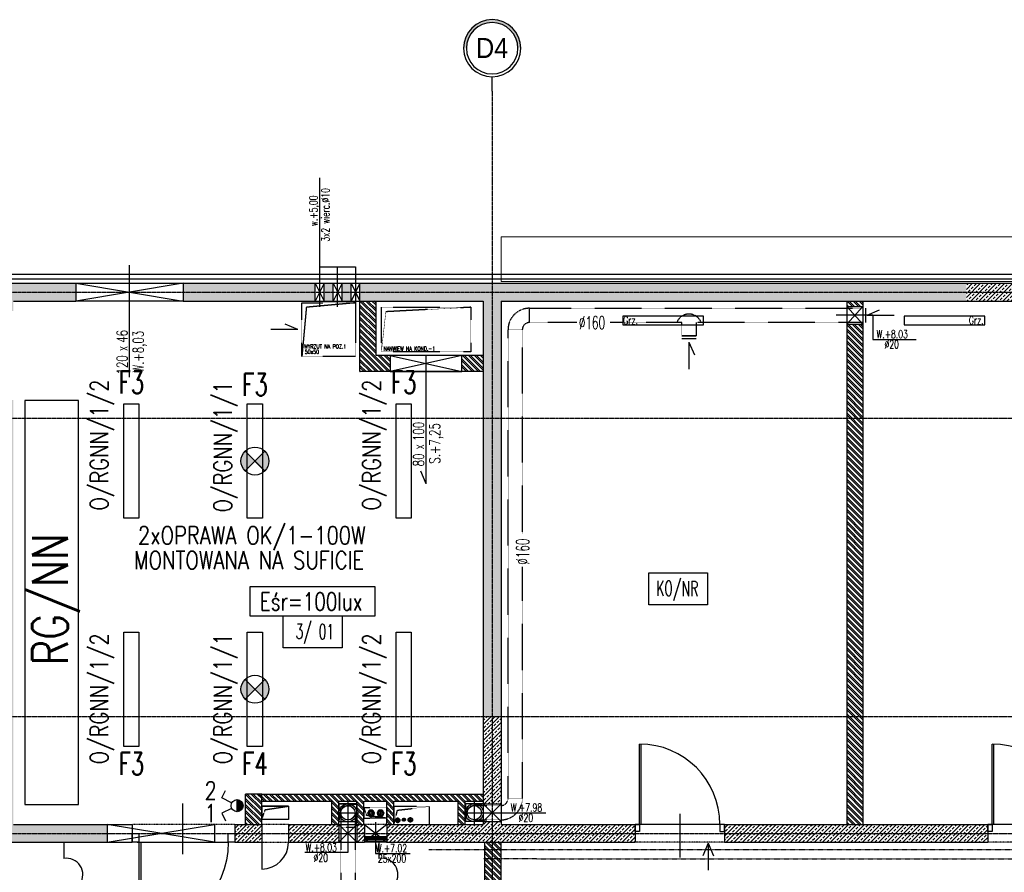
# Model space of a CAD drawing. Header units: inches. Extents: x 788 to 26783, y -4103 to 21.
# Tile 22 of 101: x 1714 to 2816, y -1200 to -246. Entities that reach past the tile are written whole.
import ezdxf
from ezdxf.enums import TextEntityAlignment as Align

# ---------------------------------------------------------------- set-up
doc = ezdxf.new("R2010")
doc.units = ezdxf.units.IN
doc.header["$MEASUREMENT"] = 0
for name, pattern in [('CENTER', [2, 1.25, -0.25, 0.25, -0.25]), ('DASHDOT', [1, 0.5, -0.25, 0, -0.25]), ('DASHED', [0.75, 0.5, -0.25]), ('DASHED2', [0.375, 0.25, -0.125])]:
    doc.linetypes.add(name, pattern=pattern)
doc.layers.add('0-sekcje', color=1, linetype='Continuous', lineweight=18)
for name, color, linetype in [('Drz---drzwi', 5, 'Continuous'), ('E-90', 6, 'Continuous'), ('E35', 6, 'Continuous'), ('E50', 3, 'Continuous'), ('Ins-co', 2, 'Continuous'), ('Ins-tele-opis', 216, 'Continuous'), ('Ins-went', 141, 'Continuous'), ('Ins-wod', 4, 'Continuous'), ('Opis-pom', 6, 'Continuous'), ('Opis_pom_ramka', 6, 'Continuous'), ('Os-osie glowne', 1, 'CENTER'), ('Os-osie-opis', 2, 'Continuous'), ('Sc-beton', 7, 'Continuous'), ('Sc-beton-hatch', 86, 'Continuous'), ('Sc-cegla pustak', 42, 'Continuous'), ('Sc-cegla pustak-hatch', 8, 'Continuous'), ('Sc-gk', 120, 'Continuous'), ('Sc-gk-hatch', 8, 'Continuous'), ('Sc-izolacja term-styropian', 151, 'STYROPIAN-KA'), ('Sc-nadproza kon', 5, 'DASHED2'), ('Sc-silikat', 61, 'Continuous'), ('W-otwor-strop-nad', 126, 'DASHED2'), ('W-przebicia-ściany', 223, 'Continuous')]:
    doc.layers.add(name, color=color, linetype=linetype)
doc.styles.add('dwg_opis duży', font='ARIAL.TTF', dxfattribs={"width": 0.9})
doc.styles.add('KA wymiar', font='romans.shx', dxfattribs={"width": 0.6})
doc.styles.add('ROMANS', font='romans', dxfattribs={"width": 0.85})
doc.styles.add('wymiar', font='romand.shx', dxfattribs={"width": 0.6})
doc.linetypes.add('BATTING', pattern='A,0.0001,-0.1,[134,ltypeshp.shx,S=0.1,R=0,X=-0.1,Y=0],-0.2,[134,ltypeshp.shx,S=0.1,R=180,X=0.1,Y=0],-0.1', length=0.4001)
doc.linetypes.add('STYROPIAN-KA', pattern='A,0.0001,-0.1,[135,ltypeshp.shx,S=0.1,R=0,X=-0.1,Y=0],0,[135,ltypeshp.shx,S=0.1,R=180,X=0.1,Y=0],-0.1', length=0.2001)
doc.linetypes.add('ZIGZAG', pattern='A,0.00254,-5.08,[131,ltypeshp.shx,S=5.08,R=0,X=-5.08,Y=0],-10.16,[131,ltypeshp.shx,S=5.08,R=180,X=5.08,Y=0],-5.08', length=20.32254)
pattern_1 = [(135, (-49840.5713, 16237.085), (-3.36759605, -3.36759605), []), (135, (-49840.5713, 16239.33), (-3.36759605, -3.36759605), [])]
pattern_2 = [(45, (-49840.571, 16237.085), (-4.49012806, 4.49012806), []), (45, (-49836.081, 16237.085), (-4.49012806, 4.49012806), [3.175, -1.5875])]

# ---------------------------------------------------------------- blocks, each defined once
blk = doc.blocks.new('_0630_DRZWI_90')
at = {"ltscale": 7}
for p, q in [((5, 8), (5, 98)), ((6.8, 8), (6.8, 98))]:
    blk.add_line(p, q, dxfattribs=at)
at = {"ltscale": 25}
for p, q in [((50, 19.7), (50, -28.9)), ((5, 8), (0, 8)), ((0, 8), (5, 8)), ((0, 0), (0, 8)), ((5, 0), (0, 0)), ((5, 0), (0, 0)), ((95, 8), (5, 8)), ((5, 8), (5, 0)), ((95, 8), (95, 0)), ((100, 8), (95, 8)), ((95, 0), (100, 0)), ((95, 0), (100, 0)), ((100, 0), (100, 8))]:
    blk.add_line(p, q, dxfattribs=at)
at = {"ltscale": 7}
blk.add_arc((5, 8), 90, 0, 90, dxfattribs=at)
blk = doc.blocks.new('_gfjkhgjhlhjk')
at = {"ltscale": 7}
for p, q in [((7.5, 10), (7.5, 110)), ((9.5, 10), (9.5, 110)), ((56.5, 23.4), (56.5, -33.6))]:
    blk.add_line(p, q, dxfattribs=at)
for points in [[(0, 0), (7.5, 0), (7.5, 10), (0, 10)], [(107.5, 0), (115, 0), (115, 10), (107.5, 10)]]:
    blk.add_lwpolyline(points, close=True, dxfattribs=at)
blk.add_lwpolyline([(5.5, 10), (107.5, 10)], dxfattribs=at)
blk.add_arc((7.5, 10), 100, 0, 90)
blk = doc.blocks.new('ozn_opis-schodów1-rzut')
at = {"style": 'ROMANS', "width": 0.7}
blk.add_text('x', height=12, dxfattribs=at).set_placement((-3.3, 3))
at = {"ltscale": 25, "style": 'ROMANS', "width": 0.7}
blk.add_attdef('Ilość', text='', height=12, dxfattribs=at).set_placement((-7.7, 3), align=Align.RIGHT)
blk.add_attdef('Wysokość', (6.2, 3), '', height=12, dxfattribs=at)
blk.add_attdef('Długość', text='', height=12, dxfattribs=at).set_placement((0.4, -15), align=Align.CENTER)
blk = doc.blocks.new('_opis_osi_liczbowy')
blk.add_hatch(color=256).paths.add_polyline_path([(32, 32), (32, 28.8, -1), (32, -28.8), (32, -32, 1)])
for radius in [32, 28.8]:
    blk.add_circle((32, 0), radius)
at = {"style": 'dwg_opis duży', "width": 0.9}
blk.add_attdef('AXNAMEH', text='', height=22.4, rotation=90, dxfattribs=at).set_placement((32, 0), align=Align.MIDDLE_CENTER)
blk = doc.blocks.new('_STRZAŁKA_WENT')
for q in [(-6, -14), (0, -30.2), (6, -14)]:
    blk.add_line((0, 0), q)
blk = doc.blocks.new('_vxkdjhgkljhkgjhk')
for q in [(14, 6), (30.2, 0)]:
    blk.add_line((0, 0), q)
blk = doc.blocks.new('_opis_pom_metka')
at = {"layer": 'Opis_pom_ramka'}
blk.add_lwpolyline([(-33.1, 0), (32.9, 0), (32.9, -36), (-33.1, -36)], close=True, dxfattribs=at)
at = {"style": 'KA wymiar', "width": 0.6}
blk.add_attdef('KO/', text='', height=16.8, dxfattribs=at).set_placement((3.5, -25.9), align=Align.RIGHT)
blk.add_attdef('NR', (3.8, -26.2), '', height=16.8, dxfattribs=at)

msp = doc.modelspace()

# ---------------------------------------------------------------- hatches: boundary and pattern name
at = {"layer": 'E35'}
h = msp.add_hatch(color=256, dxfattribs=at)
edge = h.paths.add_edge_path()
edge.add_line((1977.4, -740), (1966.4, -729))
edge.add_ellipse((1977.4, -740), major_axis=(-11, 11), ratio=1, start_angle=360, end_angle=450)
edge.add_line((1966.4, -751), (1977.4, -740))
edge = h.paths.add_edge_path()
edge.add_line((1988.4, -729), (1977.4, -740))
edge.add_line((1977.4, -740), (1988.4, -751))
edge.add_ellipse((1977.4, -740), major_axis=(-11, -11), ratio=1, start_angle=90, end_angle=180)
h = msp.add_hatch(color=256, dxfattribs=at)
edge = h.paths.add_edge_path()
edge.add_line((1977.4, -995.4), (1966.4, -984.5))
edge.add_ellipse((1977.4, -995.4), major_axis=(-11, 11), ratio=1, start_angle=360, end_angle=450)
edge.add_line((1966.4, -1006.4), (1977.4, -995.4))
edge = h.paths.add_edge_path()
edge.add_line((1988.4, -984.5), (1977.4, -995.4))
edge.add_line((1977.4, -995.4), (1988.4, -1006.4))
edge.add_ellipse((1977.4, -995.4), major_axis=(-11, -11), ratio=1, start_angle=90, end_angle=180)
msp.add_hatch(color=256, dxfattribs=at).paths.add_polyline_path([(1957.4, -1132.5, 0.414214), (1964.1, -1125.8, 0.414214), (1957.4, -1119)])
at = {"layer": 'Sc-beton-hatch'}
h = msp.add_hatch(dxfattribs=at)
h.set_pattern_fill('ANSI33', color=256, style=0)
h.set_pattern_definition(pattern_2)
h.paths.add_polyline_path([(1777, -550.8), (1697, -550.8), (1697, -571.8), (1707, -571.8), (1707, -560.8), (1777, -560.8)])
h.paths.add_polyline_path([(1777, -540.8), (1697, -540.8), (1697, -550.8), (1777, -550.8)])
h.paths.add_polyline_path([(1932, -550.8), (1897, -550.8), (1897, -560.8), (1932, -560.8)])
h.paths.add_polyline_path([(1932, -540.8), (1897, -540.8), (1897, -550.8), (1932, -550.8)])
h.paths.add_polyline_path([(2045, -540.8), (1932, -540.8), (1932, -550.8), (2045, -550.8)])
h.paths.add_polyline_path([(2045, -550.8), (1932, -550.8), (1932, -560.8), (2045, -560.8)])
h.paths.add_polyline_path([(2065, -550.8), (2055, -550.8), (2055, -560.8), (2065, -560.8)])
h.paths.add_polyline_path([(2065, -540.8), (2055, -540.8), (2055, -550.8), (2065, -550.8)])
h.paths.add_polyline_path([(2085, -540.8), (2075, -540.8), (2075, -550.8), (2085, -550.8)])
h.paths.add_polyline_path([(2085, -550.8), (2075, -550.8), (2075, -560.8), (2085, -560.8)])
h.paths.add_polyline_path([(2243, -550.8), (2095, -550.8), (2095, -560.8), (2233, -560.8), (2233, -691.8), (2243, -691.8)])
h.paths.add_polyline_path([(2243, -540.8), (2095, -540.8), (2095, -550.8), (2243, -550.8)])
h.paths.add_polyline_path([(2774, -550.8), (2243, -550.8), (2243, -691.8), (2253, -691.8), (2253, -560.8), (2774, -560.8)])
h.paths.add_polyline_path([(2243, -540.8), (2243, -550.8), (2774, -550.8), (2774, -540.8)])
h.paths.add_polyline_path([(2253, -691.8), (2243, -691.8), (2243, -1025.8), (2253, -1025.8)])
h.paths.add_polyline_path([(2243, -691.8), (2233, -691.8), (2233, -1025.8), (2243, -1025.8)])
h.paths.add_polyline_path([(2309.6, -559.3), (2309.6, -542.4), (2326.9, -542.4), (2326.9, -559.3)], flags=9)
h.paths.add_polyline_path([(2234.5, -640.9), (2251.4, -640.9), (2251.4, -658.2), (2234.5, -658.2)], flags=9)
h.paths.add_polyline_path([(2709.5, -560), (2709.5, -550), (2726.8, -550), (2726.8, -560)], flags=9)
h.paths.add_polyline_path([(2309.6, -543.8), (2309.6, -527.9), (2326.9, -527.9), (2326.9, -543.8)], flags=9)
h = msp.add_hatch(dxfattribs=at)
h.set_pattern_fill('ANSI33', color=256, style=0)
h.set_pattern_definition(pattern_2)
h.paths.add_polyline_path([(1428, -550.8), (1093, -550.8), (1093, -691.8), (1103, -691.8), (1103, -560.8), (1418, -560.8), (1418, -614.3), (1428, -617.8)])
h.paths.add_polyline_path([(1697, -550.8), (1428, -550.8), (1428, -617.8), (1438, -621.2), (1438, -560.8), (1687, -560.8), (1687, -571.8), (1697, -571.8)])
h.paths.add_polyline_path([(1697, -540.8), (1428, -540.8), (1428, -550.8), (1697, -550.8)])
h.paths.add_polyline_path([(1428, -540.8), (1093, -540.8), (1093, -550.8), (1428, -550.8)])
h.paths.add_polyline_path([(1438, -621.2), (1428, -617.8), (1428, -691.8), (1697, -691.8), (1697, -671.8), (1687, -671.8), (1687, -681.8), (1438, -681.8)])
h.paths.add_polyline_path([(1428, -617.8), (1418, -614.3), (1418, -691.8), (1428, -691.8)])
h.paths.add_polyline_path([(1561.5, -691.8), (1428, -691.8), (1428, -1025.8), (1509.5, -1025.8), (1509.5, -1015.8), (1438, -1015.8), (1438, -701.8), (1561.5, -701.8)])
h.paths.add_polyline_path([(1428, -691.8), (1418, -691.8), (1418, -1025.8), (1428, -1025.8)])
h.paths.add_polyline_path([(1509.5, -1025.8), (1428, -1025.8), (1428, -1045.8), (1438, -1045.8), (1438, -1035.8), (1509.5, -1035.8)])
h.paths.add_polyline_path([(1428, -1025.8), (1418, -1025.8), (1418, -1045.8), (1428, -1045.8)])
h.paths.add_polyline_path([(1697, -691.8), (1561.5, -691.8), (1561.5, -701.8), (1687, -701.8), (1687, -1015.8), (1643.5, -1015.8), (1643.5, -1025.8), (1697, -1025.8)])
h.paths.add_polyline_path([(1707, -671.8), (1697, -671.8), (1697, -691.8), (1707, -691.8)])
h.paths.add_polyline_path([(1707, -691.8), (1697, -691.8), (1697, -1025.8), (1707, -1025.8)])
h.paths.add_polyline_path([(1707, -1025.8), (1697, -1025.8), (1697, -1035.8), (1707, -1035.8)])
h.paths.add_polyline_path([(1697, -1025.8), (1643.5, -1025.8), (1643.5, -1035.8), (1697, -1035.8)])
h.paths.add_polyline_path([(1707, -1035.8), (1697, -1035.8), (1697, -1156.8), (1812, -1156.8), (1812, -1146.8), (1707, -1146.8)])
h.paths.add_polyline_path([(1697, -1035.8), (1687, -1035.8), (1687, -1109.8), (1687, -1156.8), (1697, -1156.8)])
h.paths.add_polyline_path([(1697, -1156.8), (1687, -1156.8), (1687, -1166.8), (1697, -1166.8)])
h.paths.add_polyline_path([(1812, -1156.8), (1697, -1156.8), (1697, -1166.8), (1812, -1166.8)])
h.paths.add_polyline_path([(1093, -540.8), (1083, -540.8), (1083, -550.8), (1093, -550.8)])
h.paths.add_polyline_path([(1093, -550.8), (1083, -550.8), (1083, -691.8), (1093, -691.8)])
h.paths.add_polyline_path([(1103, -691.8), (1093, -691.8), (1093, -1025.8), (1103, -1025.8)])
h.paths.add_polyline_path([(1093, -691.8), (1083, -691.8), (1083, -1025.8), (1093, -1025.8)])
h.paths.add_polyline_path([(1103, -1025.8), (1093, -1025.8), (1093, -1156.8), (1103, -1156.8)])
h.paths.add_polyline_path([(1093, -1025.8), (1083, -1025.8), (1083, -1156.8), (1093, -1156.8)])
h.paths.add_polyline_path([(1103, -1156.8), (1093, -1156.8), (1093, -1220.8), (1428, -1220.8), (1428, -1200.8), (1418, -1200.8), (1418, -1210.8), (1103, -1210.8)])
h.paths.add_polyline_path([(1093, -1156.8), (1083, -1156.8), (1083, -1220.8), (1093, -1220.8)])
h.paths.add_polyline_path([(1428, -1220.8), (1093, -1220.8), (1093, -1396.8), (1103, -1396.8), (1103, -1230.8), (1428, -1230.8)])
h.paths.add_polyline_path([(1093, -1220.8), (1083, -1220.8), (1083, -1396.8), (1093, -1396.8)])
h.paths.add_polyline_path([(1438, -1200.8), (1428, -1200.8), (1428, -1220.8), (1438, -1220.8)])
h.paths.add_polyline_path([(1438, -1220.8), (1428, -1220.8), (1428, -1230.8), (1438, -1230.8)])
h.paths.add_polyline_path([(1309.5, -1229.3), (1309.5, -1212.4), (1326.8, -1212.4), (1326.8, -1229.3)], flags=9)
h = msp.add_hatch(dxfattribs=at)
h.set_pattern_fill('ANSI33', color=256, style=0)
h.set_pattern_definition(pattern_2)
h.paths.add_polyline_path([(2774, -550.8), (2774, -560.8), (3058, -560.8), (3058, -550.8)])
h.paths.add_polyline_path([(3058, -550.8), (3058, -540.8), (2774, -540.8), (2774, -550.8)])
h.paths.add_polyline_path([(3068, -550.8), (3068, -540.8), (3058, -540.8), (3058, -550.8)])
h.paths.add_polyline_path([(3058, -560.8), (3068, -560.8), (3068, -550.8), (3058, -550.8)])
h = msp.add_hatch(dxfattribs=at)
h.set_pattern_fill('ANSI33', color=256, style=0)
h.set_pattern_definition(pattern_2)
h.paths.add_polyline_path([(1955, -1156.8), (1955, -1166.8), (1985, -1166.8), (1985, -1156.8)])
h.paths.add_polyline_path([(1985, -1156.8), (1985, -1146.8), (1955, -1146.8), (1955, -1156.8)])
h.paths.add_polyline_path([(2071.5, -1156.8), (2071.5, -1146.8), (2015, -1146.8), (2015, -1156.8)])
h.paths.add_polyline_path([(2015, -1156.8), (2015, -1166.8), (2071.5, -1166.8), (2071.5, -1156.8)])
h.paths.add_polyline_path([(2100, -1156.8), (2091.5, -1156.8), (2091.5, -1166.8), (2100, -1166.8)])
h.paths.add_polyline_path([(2100, -1146.8), (2091.5, -1146.8), (2091.5, -1156.8), (2100, -1156.8)])
h.paths.add_polyline_path([(2125, -1156.8), (2125, -1166.8), (2243, -1166.8), (2243, -1156.8)])
h.paths.add_polyline_path([(2243, -1156.8), (2243, -1143.7), (2233, -1143.7), (2233, -1146.8), (2125, -1146.8), (2125, -1156.8)])
h.paths.add_polyline_path([(2253, -1146.8), (2253, -1143.7), (2243, -1143.7), (2243, -1156.8), (2403, -1156.8), (2403, -1146.8)])
h.paths.add_polyline_path([(2243, -1156.8), (2243, -1166.8), (2403, -1166.8), (2403, -1156.8)])
h.paths.add_polyline_path([(2253, -1025.8), (2243, -1025.8), (2243, -1123.7), (2253, -1123.7)])
h.paths.add_polyline_path([(2243, -1025.8), (2233, -1025.8), (2233, -1123.7), (2243, -1123.7)])
h.paths.add_polyline_path([(2311, -1166.9), (2311, -1150), (2328.3, -1150), (2328.3, -1166.9)], flags=9)
h.paths.add_polyline_path([(2328, -1165.3), (2328, -1148.4), (2345.3, -1148.4), (2345.3, -1165.3)], flags=9)
h = msp.add_hatch(dxfattribs=at)
h.set_pattern_fill('ANSI33', color=256, style=0)
h.set_pattern_definition(pattern_2)
h.paths.add_polyline_path([(2614.3, -1166.8), (2774, -1166.8), (2774, -1156.8), (2613.5, -1156.8)])
h.paths.add_polyline_path([(2613.5, -1156.8), (2774, -1156.8), (2774, -1146.8), (2612.7, -1146.8)])
h.paths.add_polyline_path([(2612.7, -1146.8), (2503, -1146.8), (2503, -1154.8), (2503, -1156.8), (2613.5, -1156.8)])
h.paths.add_polyline_path([(2503, -1166.8), (2614.3, -1166.8), (2613.5, -1156.8), (2503, -1156.8)])
h.paths.add_polyline_path([(2774, -1156.8), (2774, -1166.8), (2798, -1166.8), (2798, -1156.8)])
h.paths.add_polyline_path([(2798, -1156.8), (2798, -1146.8), (2774, -1146.8), (2774, -1156.8)])
at = {"layer": 'Sc-cegla pustak-hatch'}
h = msp.add_hatch(dxfattribs=at)
h.set_pattern_fill('ANSI32', color=256, scale=0.5, angle=90, style=0)
h.set_pattern_definition(pattern_1)
h.paths.add_polyline_path([(2209, -621.8), (2209, -639.8), (2233, -639.8), (2233, -621.8)])
h.paths.add_polyline_path([(2125.2, -639.8), (2129, -639.8), (2129, -621.8), (2125.2, -621.8)])
h.paths.add_polyline_path([(2125.2, -621.8), (2113, -621.8), (2113, -560.8), (2095, -560.8), (2095, -639.8), (2125.2, -639.8)])
h.paths.add_polyline_path([(2096, -563.9), (2111.9, -563.9), (2111.9, -581.2), (2096, -581.2)], flags=24)
h = msp.add_hatch(dxfattribs=at)
h.set_pattern_fill('ANSI32', color=256, scale=0.5, angle=90, style=0)
h.set_pattern_definition(pattern_1)
h.paths.add_polyline_path([(2658, -1025.8), (2640, -1025.8), (2640, -1146.8), (2658, -1146.8)])
h.paths.add_polyline_path([(2658, -691.8), (2640, -691.8), (2640, -1025.8), (2658, -1025.8)])
h.paths.add_polyline_path([(2658, -586.8), (2640, -586.8), (2640, -691.8), (2658, -691.8)])
h.paths.add_polyline_path([(2640, -560.8), (2640, -566.8), (2658, -566.8), (2658, -560.8)])
h.paths.add_polyline_path([(2641, -640.9), (2656.9, -640.9), (2656.9, -658.2), (2641, -658.2)], flags=24)
h = msp.add_hatch(dxfattribs=at)
h.set_pattern_fill('ANSI32', color=256, scale=0.5, angle=90, style=0)
h.set_pattern_definition(pattern_1)
h.paths.add_polyline_path([(1985, -1126.3), (1970.2, -1112.8), (1967, -1112.8), (1967, -1146.8), (1985, -1146.8)])
h.paths.add_polyline_path([(1970.2, -1112.8), (1985, -1126.3), (1985, -1112.8)], flags=17)
h = msp.add_hatch(dxfattribs=at)
h.set_pattern_fill('ANSI32', color=256, scale=0.5, angle=90, style=0)
h.set_pattern_definition(pattern_1)
h.paths.add_polyline_path([(2080.5, -1112.8), (1994.2, -1112.8), (1997.6, -1120.8), (2063.5, -1120.8), (2063.5, -1146.8), (2071.5, -1146.8), (2071.5, -1120.8), (2081.3, -1120.8)])
h.paths.add_polyline_path([(1994.2, -1112.8), (1985, -1112.8), (1985, -1120.8), (1997.6, -1120.8)])
h.paths.add_polyline_path([(2104.8, -1112.8), (2080.5, -1112.8), (2081.3, -1120.8), (2091.5, -1120.8), (2091.5, -1146.8), (2099.5, -1146.8), (2099.5, -1120.8), (2108.8, -1120.8)])
h.paths.add_polyline_path([(2144.6, -1112.8), (2104.8, -1112.8), (2108.8, -1120.8), (2125, -1120.8), (2125, -1146.8), (2133, -1146.8), (2133, -1120.8), (2144.2, -1120.8)])
h.paths.add_polyline_path([(2216.1, -1112.8), (2144.6, -1112.8), (2144.2, -1120.8), (2204.9, -1120.8), (2204.9, -1146.8), (2212.9, -1146.8), (2212.9, -1120.8), (2217.6, -1120.8)])
h.paths.add_polyline_path([(2233, -1112.8), (2216.1, -1112.8), (2217.6, -1120.8), (2233, -1120.8)])
h = msp.add_hatch(dxfattribs=at)
h.set_pattern_fill('ANSI32', color=256, scale=0.5, angle=90, style=0)
h.set_pattern_definition(pattern_1)
h.paths.add_polyline_path([(2253, -1166.8), (2243, -1166.8), (2243, -1175), (2253, -1175)])
h.paths.add_polyline_path([(2243, -1166.8), (2235, -1166.8), (2235, -1175), (2243, -1175)])
h.paths.add_polyline_path([(2243, -1175), (2235, -1175), (2235, -1185.1), (2243, -1185.1)])
h.paths.add_polyline_path([(2253, -1175), (2243, -1175), (2243, -1185.1), (2253, -1185.1)])
h.paths.add_polyline_path([(2253, -1185.1), (2243, -1185.1), (2243, -1189.5), (2253, -1189.5)])
h.paths.add_polyline_path([(2243, -1185.1), (2235, -1185.1), (2235, -1189.5), (2243, -1189.5)])
h.paths.add_polyline_path([(2243, -1189.5), (2235, -1189.5), (2235, -1220.8), (2243, -1220.8)])
h.paths.add_polyline_path([(2253, -1189.5), (2243, -1189.5), (2243, -1220.8), (2253, -1220.8)])
h.paths.add_polyline_path([(2253, -1220.8), (2243, -1220.8), (2243, -1230.9), (2253, -1230.9)])
h.paths.add_polyline_path([(2243, -1220.8), (2235, -1220.8), (2235, -1230.9), (2243, -1230.9)])
h.paths.add_polyline_path([(2243, -1230.9), (2235, -1230.9), (2235, -1286.8), (2243, -1286.8)])
h.paths.add_polyline_path([(2253, -1230.9), (2243, -1230.9), (2243, -1286.8), (2253, -1286.8)])
h.paths.add_polyline_path([(2253, -1363.6), (2243, -1363.6), (2243, -1386.1), (2253, -1386.1)])
h.paths.add_polyline_path([(2243, -1363.6), (2235, -1363.6), (2235, -1386.1), (2243, -1386.1)])
h.paths.add_polyline_path([(2243, -1361.8), (2235, -1361.8), (2235, -1363.6), (2243, -1363.6)])
h.paths.add_polyline_path([(2253, -1361.8), (2243, -1361.8), (2243, -1363.6), (2253, -1363.6)])
h.paths.add_polyline_path([(2253, -1386.1), (2243, -1386.1), (2243, -1386.8), (2253, -1386.8)])
h.paths.add_polyline_path([(2243, -1386.1), (2235, -1386.1), (2235, -1386.8), (2243, -1386.8)])
h.paths.add_polyline_path([(2236, -1189.3), (2251.9, -1189.3), (2251.9, -1206.5), (2236, -1206.5)], flags=9)

# ---------------------------------------------------------------- linework, layer by layer
at = {"layer": '0-sekcje'}
msp.add_lwpolyline([(2253, -538.8), (2253, -538.8), (2253, -538.8), (3068, -538.8), (3068, -488.8), (2253, -488.8), (2253, -538.8)], dxfattribs=at)
at = {"layer": 'Drz---drzwi'}
msp.add_lwpolyline([(1985, -1166.8), (1985, -1196.8)], dxfattribs=at)
msp.add_arc((1985, -1166.8), 30, 270, 0, dxfattribs=at)
at = {"layer": 'E35'}
for p, q in [((1966.4, -751), (1988.4, -729)), ((1988.4, -751), (1966.4, -729)), ((1966.4, -1006.4), (1988.4, -984.5)), ((1988.4, -1006.4), (1966.4, -984.5)), ((1940.3, -1117.2), (1944.6, -1108.7)), ((1951.3, -1122.8), (1940.3, -1117.2)), ((1957.4, -1132.5), (1957.4, -1119)), ((1951.3, -1128.8), (1940.3, -1134.3)), ((1940.3, -1134.3), (1944.6, -1142.9)), ((1763.5, -1166.8), (1763.5, -1185)), ((2116.2, -1166.8), (2116.2, -1185))]:
    msp.add_line(p, q, dxfattribs=at)
at = {"layer": 'E35', "linetype": 'Continuous', "ltscale": 0.3}
for p, q in [((1987.8, -750.4), (1967.1, -729.6)), ((1987.8, -1005.8), (1967.1, -985.1))]:
    msp.add_line(p, q, dxfattribs=at)
at = {"layer": 'E35'}
for points in [[(1847.5, -676), (1847.5, -804), (1830.5, -804), (1830.5, -676)], [(1985.9, -676), (1985.9, -804), (1968.9, -804), (1968.9, -676)], [(2152.5, -676), (2152.5, -804), (2135.5, -804), (2135.5, -676)], [(1847.5, -931.4), (1847.5, -1059.4), (1830.5, -1059.4), (1830.5, -931.4)], [(1985.9, -931.4), (1985.9, -1059.4), (1968.9, -1059.4), (1968.9, -931.4)], [(2152.5, -931.4), (2152.5, -1059.4), (2135.5, -1059.4), (2135.5, -931.4)]]:
    msp.add_lwpolyline(points, close=True, dxfattribs=at)
at = {"layer": 'E35', "linetype": 'Continuous', "ltscale": 0.3}
msp.add_lwpolyline([(1971.7, -913.1), (2112.1, -913.1), (2112.1, -880.8), (1971.7, -880.8)], close=True, dxfattribs=at)
at = {"layer": 'E35'}
for centre, radius in [((1977.4, -740), 15.6), ((1977.4, -995.4), 15.6), ((1957.4, -1125.8), 6.75)]:
    msp.add_circle(centre, radius, dxfattribs=at)
for centre in [(1766.5, -1202.9), (2119.3, -1202.9)]:
    msp.add_arc(centre, 18.2, 325.5011, 99.6684, dxfattribs=at)
at = {"layer": 'E50'}
msp.add_lwpolyline([(1719.8, -672.1), (1719.8, -1124.4), (1779.8, -1124.4), (1779.8, -672.1)], close=True, dxfattribs=at)
at = {"layer": 'Ins-co', "linetype": 'DASHDOT', "ltscale": 3}
for p, q in [((2111.8, -1134.3, 0), (2103.1, -1134.3, 0)), ((2107.4, -1138.7, 0), (2107.4, -1130, 0)), ((2122.3, -1134.3, 0), (2113.6, -1134.3, 0)), ((2118, -1138.7, 0), (2118, -1130, 0))]:
    msp.add_line(p, q, dxfattribs=at)
at = {"layer": 'Ins-co', "linetype": 'CENTER', "ltscale": 0.2}
for p, q in [((2172.1, -1175, 0), (3349.7, -1175, 0)), ((2233.2, -1185.1), (3349.7, -1185.6, 0))]:
    msp.add_line(p, q, dxfattribs=at)
at = {"layer": 'Ins-co'}
for points in [[(2389.5, -577.6), (2389.5, -587.6), (2479.5, -587.6), (2479.5, -577.6)], [(2704.5, -577.6), (2704.5, -587.6), (2794.5, -587.6), (2794.5, -577.6)]]:
    msp.add_lwpolyline(points, close=True, dxfattribs=at)
at = {"layer": 'Ins-co', "extrusion": (9.56682e-14, 1.1185e-20, -1)}
for centre, major_axis, start_param, end_param in [((2107.4, -1134.3, 0), (2.56, 2.56), 2.356218, 8.639403), ((2107.4, -1134.3, 0), (-1.81, 1.81), 3.927014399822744, 10.21019970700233), ((2107.4, -1134.3, 0), (1.47, 1.47), 2.356218, 8.639403), ((2118, -1134.3, 0), (2.56, 2.56), 2.356218, 8.639403), ((2118, -1134.3, 0), (-1.81, 1.81), 3.927014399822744, 10.21019970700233), ((2118, -1134.3, 0), (1.47, 1.47), 2.356218, 8.639403)]:
    msp.add_ellipse(centre, major_axis=major_axis, ratio=1, start_param=start_param, end_param=end_param, dxfattribs=at)
at = {"layer": 'Ins-tele-opis'}
msp.add_lwpolyline([(1985, -1126.3), (2015, -1126.3), (2015, -1141.3), (1985, -1141.3)], close=True, dxfattribs=at)
at = {"layer": 'Ins-went', "linetype": 'DASHED', "ltscale": 0.5}
for p, q in [((2284.8, -568.9), (2658, -568.9)), ((2260.8, -1117.7), (2260.8, -592.9)), ((2276.8, -592.9), (2276.8, -821)), ((2337.8, -584.9), (2284.8, -584.9)), ((2455.4, -584.9), (2375.2, -584.9)), ((2455.4, -599.9), (2455.4, -584.9)), ((2658, -584.9), (2471.4, -584.9)), ((2471.4, -584.9), (2471.4, -599.9)), ((2471.4, -599.9), (2455.4, -599.9)), ((2276.8, -858.4), (2276.8, -1117.7)), ((2073.5, -1133.8), (2073.5, -1292.3)), ((2089.5, -1133.8), (2089.5, -1222.2)), ((2223, -1125.7), (2253, -1125.7)), ((2223, -1141.7), (2253, -1141.7))]:
    msp.add_line(p, q, dxfattribs=at)
at = {"layer": 'Ins-went', "linetype": 'Continuous', "ltscale": 0.5}
for p, q in [((2081.5, -1121.6), (2081.5, -1146.1)), ((2223, -1121.4), (2223, -1146)), ((2069.3, -1133.8), (2093.8, -1133.8)), ((2210.7, -1133.7), (2235.3, -1133.7))]:
    msp.add_line(p, q, dxfattribs=at)
at = {"layer": 'Ins-went', "linetype": 'DASHED', "ltscale": 0.5}
for points in [[(2284.8, -584.9), (2284.8, -568.9)], [(2661.2, -568.9), (2661.2, -584.9)], [(2276.8, -592.9), (2260.8, -592.9)], [(2276.8, -592.9), (2260.8, -592.9)], [(2455.4, -599.9), (2471.4, -599.9)], [(2455.4, -602.8), (2471.4, -602.8)], [(2260.8, -1117.7), (2276.8, -1117.7)], [(2073.5, -1149.8), (2089.4, -1149.8)]]:
    msp.add_lwpolyline(points, dxfattribs=at)
at = {"layer": 'Ins-went', "linetype": 'Continuous', "ltscale": 0.5}
for centre, radius in [((2081.5, -1133.8), 10), ((2223, -1133.7), 10), ((2081.5, -1133.8), 8), ((2223, -1133.7), 8)]:
    msp.add_circle(centre, radius, dxfattribs=at)
at = {"layer": 'Ins-went', "linetype": 'DASHED', "ltscale": 0.5}
for centre, radius, start, end in [((2284.8, -592.9), 24, 90, 180), ((2463.4, -590), 14.6, 20.3749, 159.6251), ((2284.8, -592.9), 8, 90, 180), ((2252.8, -1117.7), 8, 270, 0), ((2252.8, -1117.7), 24, 270, 0)]:
    msp.add_arc(centre, radius, start, end, dxfattribs=at)
at = {"layer": 'Ins-wod'}
for p, q in [((2134.2, -1142.2), (2140.2, -1142.2)), ((2137.2, -1139.2), (2137.2, -1145.2)), ((2142.1, -1141.5), (2146.3, -1141.5)), ((2144.2, -1139.4), (2144.2, -1143.6)), ((2148.4, -1141.6), (2154.4, -1141.6)), ((2151.4, -1138.6), (2151.4, -1144.6))]:
    msp.add_line(p, q, dxfattribs=at)
for centre, radius in [((2137.2, -1142.2), 2.55), ((2137.2, -1142.2), 2), ((2144.2, -1141.5), 1.79), ((2144.2, -1141.5), 1.4), ((2151.4, -1141.6), 2.55), ((2151.4, -1141.6), 2)]:
    msp.add_circle(centre, radius, dxfattribs=at)
at = {"layer": 'Opis-pom'}
msp.add_lwpolyline([(2418.3, -865), (2484.3, -865), (2484.3, -901), (2418.3, -901)], close=True, dxfattribs=at)
at = {"layer": 'Os-osie glowne'}
for points in [[(2243, -325.8), (2243, -1888.7)], [(868, -550.8), (3562.5, -550.8)], [(868, -691.8), (3562.5, -691.8)], [(868, -1025.8), (3562.5, -1025.8)], [(868, -1156.8), (3562.5, -1156.8)]]:
    msp.add_lwpolyline(points, dxfattribs=at)
at = {"layer": 'Os-osie-opis'}
msp.add_lwpolyline([(2243, -325.8), (2243, -309.8)], dxfattribs=at)
at = {"layer": 'Sc-beton'}
for p, q in [((1083, -540.8), (1777, -540.8)), ((1897, -540.8), (3068, -540.8)), ((1707, -560.8), (1777, -560.8)), ((1897, -560.8), (2233, -560.8)), ((2253, -560.8), (3068, -560.8)), ((2253, -560.8), (2253, -1146.8))]:
    msp.add_line(p, q, dxfattribs=at)
for points in [[(1777, -540.8), (1897, -540.8)], [(1897, -560.8), (1777, -560.8)], [(2233, -560.8), (2233, -1146.8)], [(1707, -1146.8), (1840, -1146.8)], [(1840, -1146.8), (1840, -1166.8)], [(1955, -1146.8), (1985, -1146.8)], [(1955, -1146.8), (1955, -1166.8)], [(1985, -1146.8), (1985, -1166.8)], [(2015, -1146.8), (2100, -1146.8)], [(2015, -1146.8), (2015, -1166.8)], [(2125, -1146.8), (2233, -1146.8)], [(2253, -1146.8), (2403, -1146.8)], [(2403, -1146.8), (2403, -1166.8)], [(2503, -1146.8), (2798, -1146.8)], [(2503, -1146.8), (2503, -1166.8)], [(2798, -1146.8), (2798, -1166.8)], [(1687, -1166.8), (1840, -1166.8)], [(1955, -1166.8), (1985, -1166.8)], [(2015, -1166.8), (2100, -1166.8)], [(2125, -1166.8), (2403, -1166.8)], [(2503, -1166.8), (2798, -1166.8)]]:
    msp.add_lwpolyline(points, dxfattribs=at)
at = {"layer": 'Sc-cegla pustak'}
for p, q in [((2095, -639.8), (2095, -560.8)), ((2113, -621.8), (2113, -560.8)), ((2209, -621.8), (2129, -621.8)), ((2129, -639.8), (2209, -639.8)), ((2129, -639.8), (2209, -639.8))]:
    msp.add_line(p, q, dxfattribs=at)
for points in [[(2640, -560.8), (2640, -1146.8)], [(2658, -560.8), (2658, -1146.8)], [(2233, -621.8), (2113, -621.8)], [(2233, -639.8), (2095, -639.8)], [(1967, -1146.8), (1967, -1112.8)], [(1985, -1112.8), (1967, -1112.8)], [(1985, -1146.8), (1985, -1112.8)], [(2235, -1386.8), (2235, -1166.8)], [(2253, -1386.8), (2253, -1166.8)]]:
    msp.add_lwpolyline(points, dxfattribs=at)
at = {"layer": 'Sc-gk'}
for points in [[(2125, -1160.8), (2100, -1160.8)], [(2125, -1162), (2100, -1162)], [(2125, -1165.6), (2100, -1165.6)], [(2125, -1166.8), (2100, -1166.8)]]:
    msp.add_lwpolyline(points, dxfattribs=at)
at = {"layer": 'Sc-gk-hatch', "linetype": 'BATTING', "ltscale": 0.09}
msp.add_lwpolyline([(2125, -1163.8), (2100, -1163.8)], dxfattribs=at)
at = {"layer": 'Sc-izolacja term-styropian', "linetype": 'ByBlock'}
msp.add_line((1073, -530.8), (3068, -530.8), dxfattribs=at)
at = {"layer": 'Sc-izolacja term-styropian', "linetype": 'ZIGZAG', "ltscale": 0.018}
msp.add_line((1078, -535.8), (3068, -535.8), dxfattribs=at)
at = {"layer": 'Sc-nadproza kon', "linetype": 'DASHDOT', "ltscale": 0.5}
for points in [[(1955, -1146.8), (1840, -1146.8)], [(2015, -1146.8), (1985, -1146.8)], [(2125, -1146.8), (2100, -1146.8)], [(1985, -1166.8), (2015, -1166.8)], [(2503, -1166.8), (2403, -1166.8)], [(2898, -1166.8), (2798, -1166.8)]]:
    msp.add_lwpolyline(points, dxfattribs=at)
at = {"layer": 'Sc-silikat'}
for p, q in [((2125, -1146.8), (2125, -1120.8)), ((2133, -1146.8), (2133, -1120.8)), ((2204.9, -1146.8), (2204.9, -1120.8)), ((2212.9, -1146.8), (2212.9, -1120.8))]:
    msp.add_line(p, q, dxfattribs=at)
for points in [[(1985, -1112.8), (2233, -1112.8)], [(1985, -1120.8), (2063.5, -1120.8)], [(2063.5, -1146.8), (2063.5, -1120.8)], [(2071.5, -1120.8), (2091.5, -1120.8)], [(2071.5, -1146.8), (2071.5, -1120.8)], [(2091.5, -1146.8), (2091.5, -1120.8)], [(2099.5, -1120.8), (2125, -1120.8)], [(2099.5, -1146.8), (2099.5, -1120.8)], [(2133, -1120.8), (2204.9, -1120.8)], [(2212.9, -1120.8), (2233, -1120.8)]]:
    msp.add_lwpolyline(points, dxfattribs=at)
at = {"layer": 'W-otwor-strop-nad'}
for points in [[(2030, -562.8), (2090, -562.8), (2090, -622.8), (2030, -622.8)], [(2030, -622.8), (2030, -562.8), (2090, -562.8), (2035, -567.8)], [(2119, -567.8), (2219, -567.8), (2219, -617.8), (2119, -617.8)], [(2119, -617.8), (2119, -567.8), (2219, -567.8), (2124, -572.8)], [(2071.5, -1123.8), (2091.5, -1123.8), (2091.5, -1143.8), (2071.5, -1143.8)], [(2091.5, -1123.8), (2071.5, -1123.8), (2071.5, -1143.8), (2071.5, -1143.8), (2074.5, -1126.8)], [(2213, -1123.7), (2233, -1123.7), (2233, -1143.7), (2213, -1143.7)], [(2233, -1123.7), (2213, -1123.7), (2213, -1143.7), (2213, -1143.7), (2216, -1126.7)], [(1985, -1126.3), (2015, -1126.3), (2015, -1141.3), (1985, -1141.3)], [(2015, -1126.3), (1985, -1126.3), (1985, -1141.3), (1989, -1130.3)], [(2099.5, -1139.8), (2099.5, -1127.8), (2125, -1127.8), (2125, -1139.8)], [(2133, -1126.8), (2133, -1146.8), (2173, -1146.8), (2173, -1126.8)], [(2173, -1126.8), (2133, -1126.8), (2133, -1146.8), (2137, -1130.8)]]:
    msp.add_lwpolyline(points, close=True, dxfattribs=at)
msp.add_lwpolyline([(2099.5, -1127.8), (2099.5, -1139.8), (2125, -1139.8), (2102.5, -1136.8), (2099.5, -1127.8)], dxfattribs=at)
at = {"layer": 'W-przebicia-ściany'}
for p, q in [((2669.1, -603.8), (2717.7, -603.8)), ((2129, -621.8), (2129, -639.8)), ((2169, -753.1), (2169, -621.2)), ((2209, -639.8), (2209, -621.8)), ((2214, -1133.7), (2303, -1133.7)), ((2081.5, -1178.4), (2033.2, -1178.4)), ((2112.5, -1179.3), (2151.1, -1179.3))]:
    msp.add_line(p, q, dxfattribs=at)
for points in [[(2050, -567.3), (2050, -423)], [(1837, -646.2), (1837, -520.6)], [(2050, -522.7), (2090, -522.7), (2090, -567.3)], [(2070, -567.3), (2070, -522.7)], [(1777, -540.8), (1777, -560.8)], [(1777, -540.8), (1897, -560.8)], [(1897, -540.8), (1777, -560.8)], [(1897, -540.8), (1897, -560.8)], [(2045, -560.8), (2045, -540.8)], [(2045, -540.8), (2055, -560.8)], [(2055, -540.8), (2045, -560.8)], [(2055, -560.8), (2055, -540.8)], [(2065, -560.8), (2065, -540.8)], [(2065, -540.8), (2075, -560.8)], [(2075, -540.8), (2065, -560.8)], [(2075, -560.8), (2075, -540.8)], [(2085, -560.8), (2085, -540.8)], [(2085, -540.8), (2095, -560.8)], [(2095, -540.8), (2085, -560.8)], [(2095, -560.8), (2095, -540.8)], [(2640, -566.8), (2658, -566.8)], [(2658, -566.8), (2640, -586.8)], [(2658, -586.8), (2640, -566.8)], [(2669.1, -576.8), (2628.1, -576.8)], [(2669.1, -576.8), (2669.1, -603.8)], [(2640, -586.8), (2658, -586.8)], [(2209, -621.8), (2129, -639.8)], [(2129, -621.8), (2209, -639.8)], [(2233, -1123.7), (2253, -1123.7)], [(2253, -1123.7), (2233, -1143.7)], [(2253, -1143.7), (2233, -1123.7)], [(2081.5, -1145.6), (2081.5, -1178.4)], [(2112.5, -1144.2), (2112.5, -1179.3)], [(2233, -1143.7), (2253, -1143.7)], [(1812, -1146.8), (1812, -1166.8)], [(1932, -1166.8), (1812, -1146.8)], [(1812, -1166.8), (1932, -1146.8)], [(1932, -1146.8), (1932, -1166.8)], [(2071.5, -1146.8), (2071.5, -1166.8)], [(2091.5, -1166.8), (2071.5, -1146.8)], [(2071.5, -1166.8), (2091.5, -1146.8)], [(2091.5, -1146.8), (2091.5, -1166.8)], [(2100, -1146.8), (2100, -1166.8)], [(2100, -1146.8), (2125, -1166.8)], [(2125, -1146.8), (2100, -1166.8)], [(2125, -1146.8), (2125, -1166.8)]]:
    msp.add_lwpolyline(points, dxfattribs=at)

# ---------------------------------------------------------------- block references
at = {"layer": 'Drz---drzwi'}
for p in [(2403, -1154.8), (2798, -1154.8)]:
    msp.add_blockref('_0630_DRZWI_90', p, dxfattribs=at)
at = {"layer": 'Drz---drzwi', "xscale": -1, "rotation": 180}
msp.add_blockref('_gfjkhgjhlhjk', (1840, -1156.8), dxfattribs=at)
at = {"layer": 'Ins-went'}
msp.add_blockref('_vxkdjhgkljhkgjhk', (2662.9, -576.8), dxfattribs=at)
at = {"layer": 'Ins-went', "xscale": -1}
for name, p in [('_vxkdjhgkljhkgjhk', (2025.3, -592.8)), ('_STRZAŁKA_WENT', (2484.9, -1167.8))]:
    msp.add_blockref(name, p, dxfattribs=at)
at = {"layer": 'Ins-went'}
for p, rotation in [((2463.4, -607), 270), ((2169, -765.4), 90)]:
    msp.add_blockref('_vxkdjhgkljhkgjhk', p, dxfattribs=dict(at, rotation=rotation))
at = {"layer": 'Opis-pom'}
ref = msp.add_blockref('_opis_pom_metka', (2042, -913.1), dxfattribs=at)
ref.add_attrib('KO/', '3/', dxfattribs={"layer": '0', "height": 16.8, "style": 'KA wymiar', "width": 0.6}).set_placement((2041, -939), align=Align.RIGHT)
ref.add_attrib('NR', '01', (2048.8, -939.3), dxfattribs={"layer": '0', "height": 16.8, "style": 'KA wymiar', "width": 0.6})
at = {"layer": 'Os-osie-opis'}
ref = msp.add_blockref('_opis_osi_liczbowy', (2243, -309.8), dxfattribs=dict(at, xscale=-1, rotation=270))
ref.add_attrib('AXNAMEH', 'D4', dxfattribs={"layer": '0', "height": 22.4, "style": 'dwg_opis duży', "width": 0.9}).set_placement((2243, -277.5), align=Align.MIDDLE_CENTER)
at = {"layer": 'W-przebicia-ściany'}
ref = msp.add_blockref('ozn_opis-schodów1-rzut', (1837.7, -613.7), dxfattribs=dict(at, rotation=90))
ref.add_attrib('Ilość', '120', dxfattribs={"layer": '0', "ltscale": 25, "height": 12, "rotation": 90, "style": 'ROMANS', "width": 0.7}).set_placement((1834.7, -621.5), align=Align.RIGHT)
ref.add_attrib('Wysokość', '46', (1834.7, -607.5), dxfattribs={"layer": '0', "ltscale": 25, "height": 12, "rotation": 90, "style": 'ROMANS', "width": 0.7})
ref.add_attrib('Długość', 'W.+8,03', dxfattribs={"layer": '0', "ltscale": 25, "height": 12, "rotation": 90, "style": 'ROMANS', "width": 0.7}).set_placement((1852.7, -617.5), align=Align.CENTER)
ref = msp.add_blockref('ozn_opis-schodów1-rzut', (2169.7, -723.8), dxfattribs=dict(at, rotation=90))
ref.add_attrib('Ilość', '80', dxfattribs={"layer": '0', "ltscale": 25, "height": 12, "rotation": 90, "style": 'ROMANS', "width": 0.7}).set_placement((2166.7, -731.5), align=Align.RIGHT)
ref.add_attrib('Wysokość', '100', (2166.7, -717.6), dxfattribs={"layer": '0', "ltscale": 25, "height": 12, "rotation": 90, "style": 'ROMANS', "width": 0.7})
ref.add_attrib('Długość', 'S.+7,25', dxfattribs={"layer": '0', "ltscale": 25, "height": 12, "rotation": 90, "style": 'ROMANS', "width": 0.7}).set_placement((2184.7, -720.2), align=Align.CENTER)

# ---------------------------------------------------------------- texts
at = {"layer": 'E-90', "style": 'ROMANS'}
for s, rotation, width, p in [('O/RGNN/1/2', 90, 0.8, (1804.5, -722.1)), ('O/RGNN/1/2', 90, 0.8, (2109.4, -722.1)), ('O/RGNN/1/1', 90, 0.8, (1942.8, -724.1)), ('Eśr=100lux', 360, 0.75, (2040.4, -897.3)), ('O/RGNN/1/2', 90, 0.8, (1804.5, -1006.2)), ('O/RGNN/1/1', 90, 0.8, (1942.8, -1006.2)), ('O/RGNN/1/2', 90, 0.8, (2109.4, -1006.2)), ('2', 0, 0.8, (1927.8, -1109)), ('1', 0, 0.8, (1927.8, -1134.3))]:
    msp.add_text(s, height=20, rotation=rotation, dxfattribs=dict(at, width=width)).set_placement(p, align=Align.MIDDLE)
at = {"layer": 'E35', "style": 'ROMANS', "width": 0.7}
for s, p in [('F3', (1839.1, -652)), ('F3', (1977.5, -654.3)), ('F3', (2144, -652)), ('F3', (1839.1, -1078.8)), ('F4', (1977.5, -1078.8)), ('F3', (2144, -1078.8))]:
    msp.add_text(s, height=25, dxfattribs=at).set_placement(p, align=Align.MIDDLE)
at = {"layer": 'E35', "style": 'ROMANS', "width": 0.8}
for s, p in [('2xOPRAWA OK/1-100W', (1846.4, -833.2)), ('MONTOWANA NA SUFICIE', (1841.9, -861))]:
    msp.add_text(s, height=20, dxfattribs=at).set_placement(p)
at = {"layer": 'E50', "style": 'ROMANS', "width": 0.8}
msp.add_text('RG/NN', height=40, rotation=90, dxfattribs=at).set_placement((1767.9, -968.8))
at = {"layer": 'Ins-co', "style": 'ROMANS', "width": 0.7}
for p in [(2389.8, -586.9, 0), (2776.8, -586.9, 0)]:
    msp.add_text('Grz.', height=9, dxfattribs=at).set_placement(p)
at = {"layer": 'Ins-went', "style": 'wymiar', "width": 0.6}
for rotation, p in [(359.9414, (2340.1, -592.2, 0)), (89.9414, (2284.3, -856.1, 0))]:
    msp.add_text('%%c160', height=14.31, rotation=rotation, dxfattribs=at).set_placement(p)
at = {"layer": 'Ins-went', "linetype": 'ByBlock', "ltscale": 0.5, "style": 'ROMANS', "width": 0.7}
for s, p in [(' WYRZUT NA POZ.1', (2029.9, -613.9, 0)), ('50x50', (2033.2, -619.9, 0)), ('NANWIEW NA KOND.-1', (2121.3, -616.4, 0))]:
    msp.add_text(s, height=4.5, dxfattribs=at).set_placement(p)
at = {"layer": 'Opis-pom', "style": 'KA wymiar', "width": 0.6}
msp.add_attdef('KO/', text='Po', height=16.8, dxfattribs=at).set_placement((2454.8, -890.9), align=Align.RIGHT)
msp.add_attdef('NR', (2455.2, -891.2), '01', height=16.8, dxfattribs=at)
at = {"layer": 'W-przebicia-ściany', "style": 'ROMANS', "width": 0.7}
for s, p in [('3x2 wierc.%%C10', (2060.8, -494.3, 0)), ('w.+5,00', (2047.4, -477.2, 0))]:
    msp.add_text(s, height=9, rotation=90, dxfattribs=at).set_placement(p)
for s, p in [('W.+8.03', (2673.4, -602.4)), ('%%C20', (2682.3, -613.8)), ('W.+7.98', (2263.9, -1132.4)), ('%%C20', (2272.7, -1143.8)), ('W.+8.03', (2034.1, -1177.1)), ('%%C20', (2043, -1188.5)), ('W.+7.02', (2112.7, -1178)), ('25x200', (2115.1, -1189.4))]:
    msp.add_text(s, height=9, dxfattribs=at).set_placement(p)

doc.saveas('drawing.dxf')
